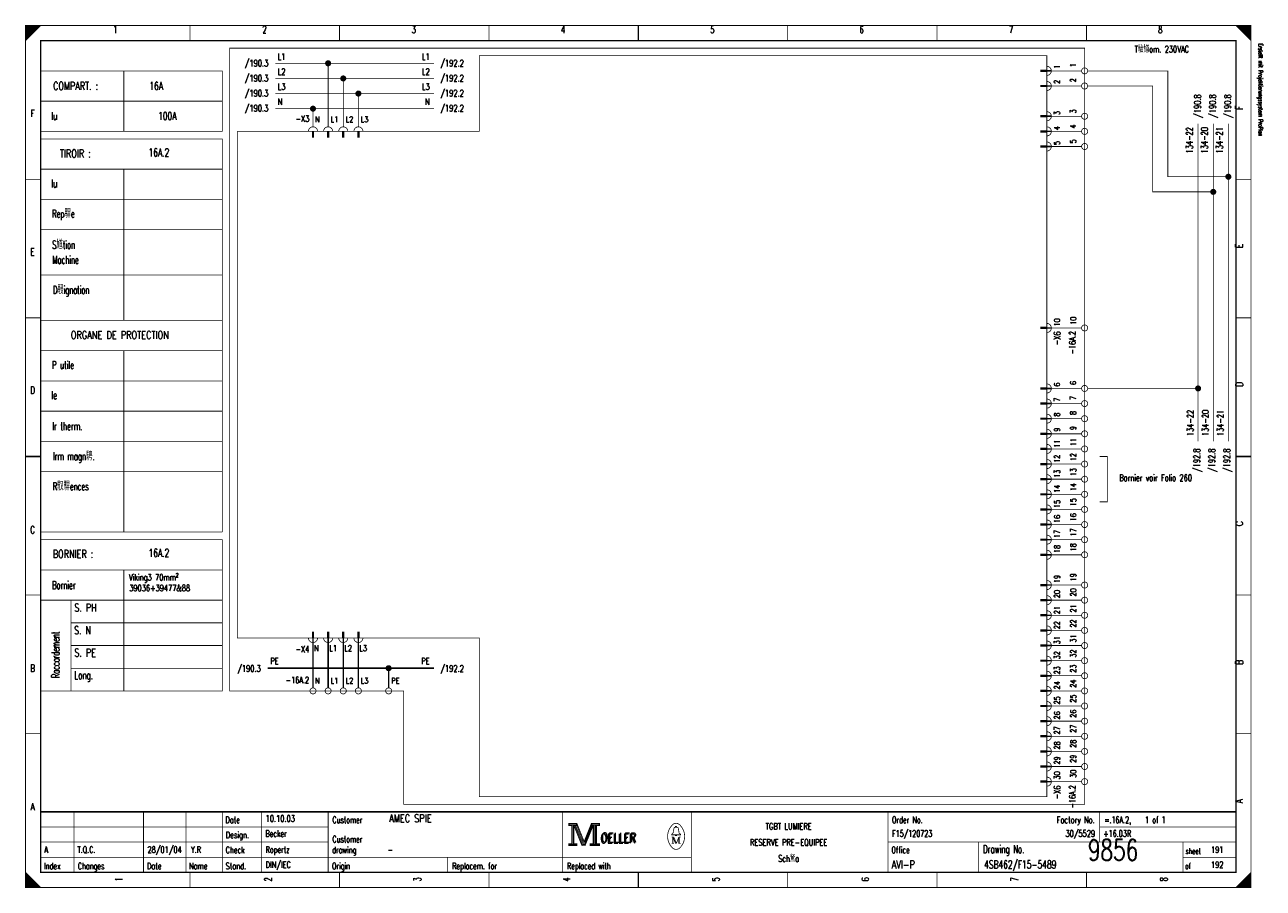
# Model space of a CAD drawing. Extents: x 0 to 409, y 0 to 285.
import ezdxf
from ezdxf.enums import TextEntityAlignment as Align

# ---------------------------------------------------------------- set-up
doc = ezdxf.new("R2010")
doc.units = 0
doc.header["$MEASUREMENT"] = 0
doc.linetypes.add('GESTRICHELT', pattern=[3.75, 3, -0.75])
doc.linetypes.add('STRICH-PUNKT', pattern=[4.7, 3, -0.75, 0.2, -0.75])
doc.layers.get('0').update_dxf_attribs({"color": 9, "linetype": 'CONTINUOUS'})
doc.layers.add('0L', color=7, linetype='CONTINUOUS')
doc.styles.get("Standard").update_dxf_attribs({"font": 'romans.shx', "bigfont": 'TXT.shx'})

# ---------------------------------------------------------------- blocks, each defined once
blk = doc.blocks.new('BCIRCLE_FILLED')
at = {"color": 0, "linetype": 'Continuous', "const_width": 1, "flags": 128}
blk.add_lwpolyline([(0.5, 0, 1), (-0.5, 0, 1)], format="xyb", close=True, dxfattribs=at)

msp = doc.modelspace()

# ---------------------------------------------------------------- linework, layer by layer
at = {"color": 0, "flags": 128}
for points, const_width in [([(0, 142.5), (0, 285), (405, 285), (405, 0), (0, 0), (0, 142.5)], 0.25), ([(0, 285), (5, 285), (0, 280), (0, 285)], 0.25), ([(0.25, 285), (0.25, 280.25), (0.5, 280.5), (0.5, 285), (0.75, 285), (0.75, 280.75), (1, 281), (1, 285), (1.25, 285), (1.25, 281.25), (1.5, 281.5), (1.5, 285), (1.75, 285), (1.75, 281.75), (2, 282)], 0.25), ([(2, 282), (2, 285), (2.25, 285), (2.25, 282.25), (2.5, 282.5), (2.5, 285), (2.75, 285), (2.75, 282.75), (3, 283), (3, 285), (3.25, 285), (3.25, 283.25), (3.5, 283.5), (3.5, 285), (3.75, 285)], 0.25), ([(3.75, 285), (3.75, 283.75), (4, 284), (4, 285), (4.25, 285), (4.25, 284.25), (4.5, 284.5), (4.5, 285), (4.75, 285), (4.75, 284.75)], 0.25), ([(400, 285), (405, 280), (404.75, 280.25), (404.75, 285), (404.5, 285), (404.5, 280.5), (404.25, 280.75), (404.25, 285), (404, 285), (404, 281), (403.75, 281.25), (403.75, 285), (403.5, 285), (403.5, 281.5), (403.25, 281.75)], 0.25), ([(401.5, 283.5), (401.5, 285), (401.25, 285), (401.25, 283.75), (401, 284), (401, 285), (400.75, 285), (400.75, 284.25), (400.5, 284.5), (400.5, 285), (400.25, 285), (400.25, 284.75)], 0.25), ([(403.25, 281.75), (403.25, 285), (403, 285), (403, 282), (402.75, 282.25), (402.75, 285), (402.5, 285), (402.5, 282.5), (402.25, 282.75), (402.25, 285), (402, 285), (402, 283), (401.75, 283.25), (401.75, 285), (401.5, 285)], 0.25), ([(5, 270), (65, 270), (65, 250), (5, 250)], 0.25), ([(135, 272.5), (82.5, 272.5)], 0.25), ([(100, 251.5), (100, 272.5)], 0.25), ([(349, 270), (339, 270)], 0.25), ([(397.5, 235), (377.5, 235), (377.5, 270), (351, 270)], 0.25), ([(135, 267.5), (82.5, 267.5)], 0.25), ([(105, 251.5), (105, 267.5)], 0.25), ([(135, 262.5), (82.5, 262.5)], 0.25), ([(110, 251.5), (110, 262.5)], 0.25), ([(349, 265), (339, 265)], 0.25), ([(392.5, 230), (372.5, 230), (372.5, 265), (351, 265)], 0.25), ([(135, 257.5), (82.5, 257.5)], 0.25), ([(95, 251.5), (95, 257.5)], 0.25), ([(349, 255), (339, 255)], 0.25), ([(349, 250), (339, 250)], 0.25), ([(387.5, 147.5), (387.5, 252.5)], 0.25), ([(392.5, 147.5), (392.5, 252.5)], 0.25), ([(397.5, 147.5), (397.5, 252.5)], 0.25), ([(5, 247.5), (65, 247.5), (65, 117.5)], 0.25), ([(349, 245), (339, 245)], 0.25), ([(349, 185), (339, 185)], 0.25), ([(349, 165), (339, 165)], 0.25), ([(387.5, 165), (351, 165)], 0.25), ([(349, 160), (339, 160)], 0.25), ([(349, 155), (339, 155)], 0.25), ([(349, 150), (339, 150)], 0.25), ([(349, 145), (339, 145)], 0.25), ([(349, 140), (339, 140)], 0.25), ([(355, 142.5), (357.5, 142.5), (357.5, 127.503883), (355, 127.503883)], 0.25), ([(349, 135), (339, 135)], 0.25), ([(349, 130), (339, 130)], 0.25), ([(349, 125), (339, 125)], 0.25), ([(349, 120), (339, 120)], 0.25), ([(5, 115), (65, 115), (65, 105), (5, 105)], 0.25), ([(349, 115), (339, 115)], 0.25), ([(349, 110), (339, 110)], 0.25), ([(349, 100), (339, 100)], 0.25), ([(65, 97.5), (65, 65), (5, 65)], 0.25), ([(349, 95), (339, 95)], 0.25), ([(349, 90), (339, 90)], 0.25), ([(349, 85), (339, 85)], 0.25), ([(95, 66), (95, 81)], 0.5), ([(100, 66), (100, 81)], 0.5), ([(105, 66), (105, 81)], 0.5), ([(110, 66), (110, 81)], 0.5), ([(349, 80), (339, 80)], 0.25), ([(349, 75), (339, 75)], 0.25), ([(349, 70), (339, 70)], 0.25), ([(349, 65), (339, 65)], 0.25), ([(349, 60), (339, 60)], 0.25), ([(349, 55), (339, 55)], 0.25), ([(349, 50), (339, 50)], 0.25), ([(349, 45), (339, 45)], 0.25), ([(349, 40), (339, 40)], 0.25), ([(349, 35), (339, 35)], 0.25), ([(179.5, 21.2), (179.5, 20.5), (180.5, 20.5), (180.5, 14.5), (179.5, 14.5), (179.5, 13.8), (182.2, 13.8), (182.2, 14.5), (181.2, 14.5), (181.2, 20.5), (182.2, 20.5), (182.2, 21.2), (179.5, 21.2)], 0.25), ([(180.7, 20.7), (180.7, 14.3), (181, 14.3), (181, 20.7)], 0.25), ([(181.2, 20.5), (183.9, 13.8), (184.9, 13.8), (187.6, 20.5)], 0.25), ([(181.8, 20.5), (184.2, 14.6), (184.6, 14.6)], 0.25), ([(182.2, 21.2), (184.6, 15.2), (187, 21.2)], 0.25), ([(182.2, 20.5), (184.4, 14.9), (184.7, 14.9)], 0.25), ([(184.6, 14.2), (184.9, 14.2), (187.4, 20.5)], 0.25), ([(184.6, 14.6), (184.8, 14.6), (187.2, 20.5)], 0.25), ([(187.6, 20.5), (187.6, 14.5), (186.6, 14.5), (186.6, 13.8), (187.1, 13.8)], 0.25), ([(187, 21.2), (187, 20.5), (188, 20.5), (188, 14.5), (187, 14.5), (187, 13.8), (189.7, 13.8), (189.7, 14.5), (188.7, 14.5), (188.7, 20.5), (189.7, 20.5), (189.7, 21.2), (187, 21.2)], 0.25), ([(187.8, 20.7), (187.8, 14.3), (188.3, 14.3), (188.3, 20.7), (188.5, 20.7), (188.5, 14.3)], 0.25), ([(214.8, 17.4), (213.5, 17.4), (213.5, 17.6), (214, 18), (214.3, 19.6)], 0.25), ([(213.9, 16.7), (213.9, 14.6), (213.5, 14.6)], 0.25), ([(213.9, 16.7), (214.8, 14.6), (215.1, 14.6)], 0.25), ([(214.8, 19.9), (214.8, 20.2), (215.2, 20.2), (215.2, 19.9)], 0.25), ([(215.2, 17.4), (216.5, 17.4), (216.5, 17.6), (216, 18), (215.7, 19.6)], 0.25), ([(0, 5), (0, 0), (5, 0), (0, 5), (0.25, 4.75), (0.25, 0), (0.5, 0), (0.5, 4.5), (0.75, 4.25), (0.75, 0), (1, 0), (1, 4), (1.25, 3.75), (1.25, 0), (1.5, 0)], 0.25), ([(404.75, 4.75), (404.75, 0), (404.5, 0), (404.5, 4.5), (404.25, 4.25), (404.25, 0), (404, 0), (404, 4), (403.75, 3.75), (403.75, 0), (403.5, 0), (403.5, 3.5), (403.25, 3.25), (403.25, 0), (403, 0)], 0.25), ([(1.5, 0), (1.5, 3.5), (1.75, 3.25), (1.75, 0), (2, 0), (2, 3), (2.25, 2.75), (2.25, 0), (2.5, 0), (2.5, 2.5), (2.75, 2.25), (2.75, 0), (3, 0), (3, 2), (3.25, 1.75)], 0.25), ([(3.25, 1.75), (3.25, 0), (3.5, 0), (3.5, 1.5), (3.75, 1.25), (3.75, 0), (4, 0), (4, 1), (4.25, 0.75), (4.25, 0), (4.5, 0), (4.5, 0.5), (4.75, 0.25)], 0.25), ([(401.25, 1.25), (401.25, 0), (401, 0), (401, 1), (400.75, 0.75), (400.75, 0), (400.5, 0), (400.5, 0.5), (400.25, 0.25), (400.25, 0)], 0.25), ([(403, 0), (403, 3), (402.75, 2.75), (402.75, 0), (402.5, 0), (402.5, 2.5), (402.25, 2.25), (402.25, 0), (402, 0), (402, 2), (401.75, 1.75), (401.75, 0), (401.5, 0), (401.5, 1.5), (401.25, 1.25)], 0.25)]:
    msp.add_lwpolyline(points, dxfattribs=dict(at, const_width=const_width))
for points, const_width in [([(0, 285), (405, 285), (405, 0), (0, 0)], 0.25), ([(5, 280), (400, 280), (400, 5), (5, 5)], 0.5), ([(5, 280), (400, 280), (400, 5), (5, 5)], 0.25), ([(337.5, 269.75), (335.5, 269.75), (335.5, 270.25), (337.5, 270.25)], 0.25), ([(337.5, 264.75), (335.5, 264.75), (335.5, 265.25), (337.5, 265.25)], 0.25), ([(337.5, 254.75), (335.5, 254.75), (335.5, 255.25), (337.5, 255.25)], 0.25), ([(94.75, 250), (95.25, 250), (95.25, 248), (94.75, 248)], 0.25), ([(99.75, 250), (100.25, 250), (100.25, 248), (99.75, 248)], 0.25), ([(104.75, 250), (105.25, 250), (105.25, 248), (104.75, 248)], 0.25), ([(109.75, 250), (110.25, 250), (110.25, 248), (109.75, 248)], 0.25), ([(337.5, 249.75), (335.5, 249.75), (335.5, 250.25), (337.5, 250.25)], 0.25), ([(337.5, 244.75), (335.5, 244.75), (335.5, 245.25), (337.5, 245.25)], 0.25), ([(337.5, 184.75), (335.5, 184.75), (335.5, 185.25), (337.5, 185.25)], 0.25), ([(337.5, 164.75), (335.5, 164.75), (335.5, 165.25), (337.5, 165.25)], 0.25), ([(337.5, 159.75), (335.5, 159.75), (335.5, 160.25), (337.5, 160.25)], 0.25), ([(337.5, 154.75), (335.5, 154.75), (335.5, 155.25), (337.5, 155.25)], 0.25), ([(337.5, 149.75), (335.5, 149.75), (335.5, 150.25), (337.5, 150.25)], 0.25), ([(337.5, 144.75), (335.5, 144.75), (335.5, 145.25), (337.5, 145.25)], 0.25), ([(337.5, 139.75), (335.5, 139.75), (335.5, 140.25), (337.5, 140.25)], 0.25), ([(337.5, 134.75), (335.5, 134.75), (335.5, 135.25), (337.5, 135.25)], 0.25), ([(337.5, 129.75), (335.5, 129.75), (335.5, 130.25), (337.5, 130.25)], 0.25), ([(337.5, 124.75), (335.5, 124.75), (335.5, 125.25), (337.5, 125.25)], 0.25), ([(337.5, 119.75), (335.5, 119.75), (335.5, 120.25), (337.5, 120.25)], 0.25), ([(337.5, 114.75), (335.5, 114.75), (335.5, 115.25), (337.5, 115.25)], 0.25), ([(337.5, 109.75), (335.5, 109.75), (335.5, 110.25), (337.5, 110.25)], 0.25), ([(337.5, 99.75), (335.5, 99.75), (335.5, 100.25), (337.5, 100.25)], 0.25), ([(337.5, 94.75), (335.5, 94.75), (335.5, 95.25), (337.5, 95.25)], 0.25), ([(337.5, 89.75), (335.5, 89.75), (335.5, 90.25), (337.5, 90.25)], 0.25), ([(94.75, 82.5), (95.25, 82.5), (95.25, 84.5), (94.75, 84.5)], 0.25), ([(99.75, 82.5), (100.25, 82.5), (100.25, 84.5), (99.75, 84.5)], 0.25), ([(104.75, 82.5), (105.25, 82.5), (105.25, 84.5), (104.75, 84.5)], 0.25), ([(109.75, 82.5), (110.25, 82.5), (110.25, 84.5), (109.75, 84.5)], 0.25), ([(337.5, 84.75), (335.5, 84.75), (335.5, 85.25), (337.5, 85.25)], 0.25), ([(337.5, 79.75), (335.5, 79.75), (335.5, 80.25), (337.5, 80.25)], 0.25), ([(337.5, 74.75), (335.5, 74.75), (335.5, 75.25), (337.5, 75.25)], 0.25), ([(337.5, 69.75), (335.5, 69.75), (335.5, 70.25), (337.5, 70.25)], 0.25), ([(337.5, 64.75), (335.5, 64.75), (335.5, 65.25), (337.5, 65.25)], 0.25), ([(337.5, 59.75), (335.5, 59.75), (335.5, 60.25), (337.5, 60.25)], 0.25), ([(337.5, 54.75), (335.5, 54.75), (335.5, 55.25), (337.5, 55.25)], 0.25), ([(337.5, 49.75), (335.5, 49.75), (335.5, 50.25), (337.5, 50.25)], 0.25), ([(337.5, 44.75), (335.5, 44.75), (335.5, 45.25), (337.5, 45.25)], 0.25), ([(337.5, 39.75), (335.5, 39.75), (335.5, 40.25), (337.5, 40.25)], 0.25), ([(337.5, 34.75), (335.5, 34.75), (335.5, 35.25), (337.5, 35.25)], 0.25), ([(179.7, 21), (182, 21), (182, 20.7), (179.7, 20.7)], 0.25), ([(187.2, 21), (189.5, 21), (189.5, 20.7), (187.2, 20.7)], 0.25), ([(214.8, 17.4), (215.2, 17.4), (215.2, 17.1), (214.8, 17.1)], 0.25), ([(179.7, 14.3), (182, 14.3), (182, 14), (179.7, 14)], 0.25), ([(186.8, 14.3), (189.5, 14.3), (189.5, 14), (186.8, 14)], 0.25)]:
    msp.add_lwpolyline(points, close=True, dxfattribs=dict(at, const_width=const_width))
at = {"color": 0}
for points, const_width in [([(54.375, 285), (54.375, 280)], 0.25), ([(103.75, 285), (103.75, 280)], 0.25), ([(153.125, 285), (153.125, 280)], 0.25), ([(202.5, 280), (202.5, 285)], 0.5), ([(202.5, 285), (202.5, 280)], 0.25), ([(251.875, 285), (251.875, 280)], 0.25), ([(301.25, 285), (301.25, 280)], 0.25), ([(350.625, 285), (350.625, 280)], 0.25), ([(32.5, 270), (32.5, 250)], 0.25), ([(335.5, 270), (337.5, 270)], 0.25), ([(335.5, 265), (337.5, 265)], 0.25), ([(5, 260), (65, 260)], 0.25), ([(335.5, 255), (337.5, 255)], 0.25), ([(95, 250), (95, 248)], 0.25), ([(100, 250), (100, 248)], 0.25), ([(105, 250), (105, 248)], 0.25), ([(110, 250), (110, 248)], 0.25), ([(335.5, 250), (337.5, 250)], 0.25), ([(335.5, 245), (337.5, 245)], 0.25), ([(5, 237.5), (65, 237.5)], 0.25), ([(32.5, 237.5), (32.5, 187.5)], 0.25), ([(0, 234.167), (5, 234.167)], 0.25), ([(405, 234.167), (400, 234.167)], 0.25), ([(5, 227.5), (65, 227.5)], 0.25), ([(5, 217.5), (65, 217.5)], 0.25), ([(5, 202.5), (65, 202.5)], 0.25), ([(0, 188.334), (5, 188.334)], 0.25), ([(405, 188.334), (400, 188.334)], 0.25), ([(5, 187.5), (65, 187.5)], 0.25), ([(335.5, 185), (337.5, 185)], 0.25), ([(5, 177.5), (65, 177.5)], 0.25), ([(32.5, 177.5), (32.5, 117.5)], 0.25), ([(5, 167.5), (65, 167.5)], 0.25), ([(335.5, 165), (337.5, 165)], 0.25), ([(335.5, 160), (337.5, 160)], 0.25), ([(5, 157.5), (65, 157.5)], 0.25), ([(335.5, 155), (337.5, 155)], 0.25), ([(5, 147.5), (65, 147.5)], 0.25), ([(335.5, 150), (337.5, 150)], 0.25), ([(335.5, 145), (337.5, 145)], 0.25), ([(5, 142.5), (0, 142.5)], 0.5), ([(0, 142.5), (5, 142.5)], 0.25), ([(335.5, 140), (337.5, 140)], 0.25), ([(400, 142.5), (405, 142.5)], 0.5), ([(405, 142.5), (400, 142.5)], 0.25), ([(5, 137.5), (65, 137.5)], 0.25), ([(335.5, 135), (337.5, 135)], 0.25), ([(335.5, 130), (337.5, 130)], 0.25), ([(335.5, 125), (337.5, 125)], 0.25), ([(335.5, 120), (337.5, 120)], 0.25), ([(5, 117.5), (65, 117.5)], 0.25), ([(335.5, 115), (337.5, 115)], 0.25), ([(335.5, 110), (337.5, 110)], 0.25), ([(32.5, 105), (32.5, 65)], 0.25), ([(65, 105), (65, 97.5)], 0.25), ([(335.5, 100), (337.5, 100)], 0.25), ([(0, 96.667), (5, 96.667)], 0.25), ([(5, 95), (65, 95)], 0.25), ([(15, 95), (15, 65)], 0.25), ([(335.5, 95), (337.5, 95)], 0.25), ([(405, 96.667), (400, 96.667)], 0.25), ([(335.5, 90), (337.5, 90)], 0.25), ([(15, 87.5), (65, 87.5)], 0.25), ([(95, 84.5), (95, 82.5)], 0.25), ([(100, 84.5), (100, 82.5)], 0.25), ([(105, 84.5), (105, 82.5)], 0.25), ([(110, 84.5), (110, 82.5)], 0.25), ([(335.5, 85), (337.5, 85)], 0.25), ([(15, 80), (65, 80)], 0.25), ([(335.5, 80), (337.5, 80)], 0.25), ([(335.5, 75), (337.5, 75)], 0.25), ([(15, 72.5), (65, 72.5)], 0.25), ([(335.5, 70), (337.5, 70)], 0.25), ([(335.5, 65), (337.5, 65)], 0.25), ([(335.5, 60), (337.5, 60)], 0.25), ([(335.5, 55), (337.5, 55)], 0.25), ([(0, 50.834), (5, 50.834)], 0.25), ([(335.5, 50), (337.5, 50)], 0.25), ([(405, 50.834), (400, 50.834)], 0.25), ([(335.5, 45), (337.5, 45)], 0.25), ([(335.5, 40), (337.5, 40)], 0.25), ([(335.5, 35), (337.5, 35)], 0.25), ([(400, 25), (5, 25)], 0.5), ([(16, 5), (16, 25)], 0.25), ([(39, 5), (39, 25)], 0.25), ([(53, 5), (53, 25)], 0.25), ([(65, 25), (65, 5)], 0.25), ([(78, 25), (78, 5)], 0.25), ([(100, 25), (100, 5)], 0.25), ([(177.5, 25), (177.5, 5)], 0.25), ([(220, 25), (220, 5)], 0.25), ([(285, 25), (285, 5)], 0.25), ([(355, 25), (355, 15)], 0.25), ([(181.5, 20.5), (184, 14.2)], 0.25), ([(184.7, 14.9), (187, 20.6)], 0.25), ([(5, 20), (100, 20)], 0.25), ([(213.5, 16.7), (214.2, 16.7)], 0.25), ([(214.2, 16.7), (215.1, 14.6)], 0.25), ([(214.6, 19.9), (215.5, 19.9)], 0.25), ([(215.1, 14.6), (215.9, 16.7)], 0.25), ([(215.9, 14.6), (215.9, 16.7)], 0.25), ([(215.9, 16.7), (216.5, 16.7)], 0.25), ([(216.1, 16.7), (216.1, 14.6)], 0.25), ([(355, 20), (400, 20)], 0.25), ([(5, 15), (100, 15)], 0.25), ([(184, 14.2), (184.6, 14.2)], 0.25), ([(213.9, 14.6), (214.3, 14.6)], 0.25), ([(216.5, 14.6), (215.7, 14.6)], 0.25), ([(285, 15), (400, 15)], 0.25), ([(315, 15), (315, 5)], 0.25), ([(382.5, 15), (382.5, 5)], 0.25), ([(5, 10), (220, 10)], 0.25), ([(139.5, 10), (139.5, 5)], 0.25), ([(382.5, 10), (400, 10)], 0.25), ([(54.375, 0), (54.375, 5)], 0.25), ([(103.75, 0), (103.75, 5)], 0.25), ([(153.125, 0), (153.125, 5)], 0.25), ([(202.5, 5), (202.5, 0)], 0.5), ([(202.5, 0), (202.5, 5)], 0.25), ([(251.875, 0), (251.875, 5)], 0.25), ([(301.25, 0), (301.25, 5)], 0.25), ([(350.625, 0), (350.625, 5)], 0.25), ([(405, 5), (400, 0)], 0.25), ([(4.75, 0), (4.75, 0.25)], 0.25)]:
    msp.add_lwpolyline(points, dxfattribs=dict(at, const_width=const_width))
at = {"color": 0, "linetype": 'GESTRICHELT', "const_width": 0.25, "flags": 128}
for points in [[(67.5, 277.5), (350, 277.5), (350, 27.5), (125, 27.5), (125, 65), (67.5, 65), (67.5, 277.5)], [(70, 250), (150, 250), (150, 275), (337.5, 275), (337.5, 225)], [(337.5, 192.5), (337.5, 30), (150, 30), (150, 82.5), (70, 82.5), (70, 250)]]:
    msp.add_lwpolyline(points, dxfattribs=at)
at = {"color": 0, "const_width": 0.25, "flags": 128}
for points in [[(337.5, 268.5, 1), (337.5, 271.5, 1)], [(337.5, 263.5, 1), (337.5, 266.5, 1)], [(337.5, 253.5, 1), (337.5, 256.5, 1)], [(96.5, 250, 1), (93.5, 250, 1)], [(101.5, 250, 1), (98.5, 250, 1)], [(106.5, 250, 1), (103.5, 250, 1)], [(111.5, 250, 1), (108.5, 250, 1)], [(337.5, 248.5, 1), (337.5, 251.5, 1)], [(337.5, 243.5, 1), (337.5, 246.5, 1)], [(337.5, 183.5, 1), (337.5, 186.5, 1)], [(337.5, 163.5, 1), (337.5, 166.5, 1)], [(337.5, 158.5, 1), (337.5, 161.5, 1)], [(337.5, 153.5, 1), (337.5, 156.5, 1)], [(337.5, 148.5, 1), (337.5, 151.5, 1)], [(337.5, 143.5, 1), (337.5, 146.5, 1)], [(337.5, 138.5, 1), (337.5, 141.5, 1)], [(337.5, 133.5, 1), (337.5, 136.5, 1)], [(337.5, 128.5, 1), (337.5, 131.5, 1)], [(337.5, 123.5, 1), (337.5, 126.5, 1)], [(337.5, 118.5, 1), (337.5, 121.5, 1)], [(337.5, 113.5, 1), (337.5, 116.5, 1)], [(337.5, 108.5, 1), (337.5, 111.5, 1)], [(337.5, 98.5, 1), (337.5, 101.5, 1)], [(337.5, 93.5, 1), (337.5, 96.5, 1)], [(337.5, 88.5, 1), (337.5, 91.5, 1)], [(337.5, 83.5, 1), (337.5, 86.5, 1)], [(93.5, 82.5, 1), (96.5, 82.5, 1)], [(98.5, 82.5, 1), (101.5, 82.5, 1)], [(103.5, 82.5, 1), (106.5, 82.5, 1)], [(108.5, 82.5, 1), (111.5, 82.5, 1)], [(337.5, 78.5, 1), (337.5, 81.5, 1)], [(337.5, 73.5, 1), (337.5, 76.5, 1)], [(337.5, 68.5, 1), (337.5, 71.5, 1)], [(337.5, 63.5, 1), (337.5, 66.5, 1)], [(337.5, 58.5, 1), (337.5, 61.5, 1)], [(337.5, 53.5, 1), (337.5, 56.5, 1)], [(337.5, 48.5, 1), (337.5, 51.5, 1)], [(337.5, 43.5, 1), (337.5, 46.5, 1)], [(337.5, 38.5, 1), (337.5, 41.5, 1)], [(337.5, 33.5, 1), (337.5, 36.5, 1)], [(213.499601, 20.388348, 0.373815), (213.488, 13.425, 0.373815)], [(216.493359, 20.403602, 0.530775), (213.513, 20.413, 0.530775)], [(216.498075, 13.401685, 0.378582), (216.463, 20.438, 0.378582)], [(214.6, 19.9, 0.414214), (214.3, 19.6, 0.414214)], [(215.7, 19.6, 0.414214), (215.4, 19.9, 0.414214)], [(213.502705, 13.401803, 0.532213), (216.488, 13.388, 0.532213)]]:
    msp.add_lwpolyline(points, format="xyb", dxfattribs=at)
for points in [[(351, 270, 1), (349, 270, 1)], [(351, 265, 1), (349, 265, 1)], [(351, 255, 1), (349, 255, 1)], [(351, 250, 1), (349, 250, 1)], [(351, 245, 1), (349, 245, 1)], [(351, 185, 1), (349, 185, 1)], [(351, 165, 1), (349, 165, 1)], [(351, 160, 1), (349, 160, 1)], [(351, 155, 1), (349, 155, 1)], [(351, 150, 1), (349, 150, 1)], [(351, 145, 1), (349, 145, 1)], [(351, 140, 1), (349, 140, 1)], [(351, 135, 1), (349, 135, 1)], [(351, 130, 1), (349, 130, 1)], [(351, 125, 1), (349, 125, 1)], [(351, 120, 1), (349, 120, 1)], [(351, 115, 1), (349, 115, 1)], [(351, 110, 1), (349, 110, 1)], [(351, 100, 1), (349, 100, 1)], [(351, 95, 1), (349, 95, 1)], [(351, 90, 1), (349, 90, 1)], [(351, 85, 1), (349, 85, 1)], [(351, 80, 1), (349, 80, 1)], [(351, 75, 1), (349, 75, 1)], [(351, 70, 1), (349, 70, 1)], [(96, 65, 1), (94, 65, 1)], [(101, 65, 1), (99, 65, 1)], [(106, 65, 1), (104, 65, 1)], [(111, 65, 1), (109, 65, 1)], [(121, 65, 1), (119, 65, 1)], [(351, 65, 1), (349, 65, 1)], [(351, 60, 1), (349, 60, 1)], [(351, 55, 1), (349, 55, 1)], [(351, 50, 1), (349, 50, 1)], [(351, 45, 1), (349, 45, 1)], [(351, 40, 1), (349, 40, 1)], [(351, 35, 1), (349, 35, 1)]]:
    msp.add_lwpolyline(points, format="xyb", close=True, dxfattribs=at)
at = {"color": 0, "linetype": 'GESTRICHELT', "const_width": 0.25}
msp.add_lwpolyline([(337.5, 192.5), (337.5, 227.5)], dxfattribs=at)
at = {"color": 0, "linetype": 'STRICH-PUNKT', "const_width": 0.5, "flags": 128}
for points in [[(135, 72.5), (80, 72.5)], [(120, 66), (120, 72.5)]]:
    msp.add_lwpolyline(points, dxfattribs=at)
at = {"layer": '0L', "color": 0}
for points in [[(338.95, 270.25), (337.55, 270.25), (338.95, 269.75), (337.55, 269.75)], [(338.95, 265.25), (337.55, 265.25), (338.95, 264.75), (337.55, 264.75)], [(338.95, 255.25), (337.55, 255.25), (338.95, 254.75), (337.55, 254.75)], [(338.95, 250.25), (337.55, 250.25), (338.95, 249.75), (337.55, 249.75)], [(338.95, 245.25), (337.55, 245.25), (338.95, 244.75), (337.55, 244.75)], [(338.95, 185.25), (337.55, 185.25), (338.95, 184.75), (337.55, 184.75)], [(338.95, 165.25), (337.55, 165.25), (338.95, 164.75), (337.55, 164.75)], [(338.95, 160.25), (337.55, 160.25), (338.95, 159.75), (337.55, 159.75)], [(338.95, 155.25), (337.55, 155.25), (338.95, 154.75), (337.55, 154.75)], [(338.95, 150.25), (337.55, 150.25), (338.95, 149.75), (337.55, 149.75)], [(338.95, 145.25), (337.55, 145.25), (338.95, 144.75), (337.55, 144.75)], [(338.95, 140.25), (337.55, 140.25), (338.95, 139.75), (337.55, 139.75)], [(338.95, 135.25), (337.55, 135.25), (338.95, 134.75), (337.55, 134.75)], [(338.95, 130.25), (337.55, 130.25), (338.95, 129.75), (337.55, 129.75)], [(338.95, 125.25), (337.55, 125.25), (338.95, 124.75), (337.55, 124.75)], [(338.95, 120.25), (337.55, 120.25), (338.95, 119.75), (337.55, 119.75)], [(338.95, 115.25), (337.55, 115.25), (338.95, 114.75), (337.55, 114.75)], [(338.95, 110.25), (337.55, 110.25), (338.95, 109.75), (337.55, 109.75)], [(338.95, 100.25), (337.55, 100.25), (338.95, 99.75), (337.55, 99.75)], [(338.95, 95.25), (337.55, 95.25), (338.95, 94.75), (337.55, 94.75)], [(338.95, 90.25), (337.55, 90.25), (338.95, 89.75), (337.55, 89.75)], [(94.75, 82.45), (95.25, 82.45), (94.75, 81.05), (95.25, 81.05)], [(99.75, 82.45), (100.25, 82.45), (99.75, 81.05), (100.25, 81.05)], [(104.75, 82.45), (105.25, 82.45), (104.75, 81.05), (105.25, 81.05)], [(109.75, 82.45), (110.25, 82.45), (109.75, 81.05), (110.25, 81.05)], [(338.95, 85.25), (337.55, 85.25), (338.95, 84.75), (337.55, 84.75)], [(338.95, 80.25), (337.55, 80.25), (338.95, 79.75), (337.55, 79.75)], [(338.95, 75.25), (337.55, 75.25), (338.95, 74.75), (337.55, 74.75)], [(338.95, 70.25), (337.55, 70.25), (338.95, 69.75), (337.55, 69.75)], [(338.95, 65.25), (337.55, 65.25), (338.95, 64.75), (337.55, 64.75)], [(338.95, 60.25), (337.55, 60.25), (338.95, 59.75), (337.55, 59.75)], [(338.95, 55.25), (337.55, 55.25), (338.95, 54.75), (337.55, 54.75)], [(338.95, 50.25), (337.55, 50.25), (338.95, 49.75), (337.55, 49.75)], [(338.95, 45.25), (337.55, 45.25), (338.95, 44.75), (337.55, 44.75)], [(338.95, 40.25), (337.55, 40.25), (338.95, 39.75), (337.55, 39.75)], [(338.95, 35.25), (337.55, 35.25), (338.95, 34.75), (337.55, 34.75)]]:
    msp.add_solid(points, dxfattribs=at)

# ---------------------------------------------------------------- block references
at = {"color": 0}
for p in [(100, 272.5), (105, 267.5), (110, 262.5), (95, 257.5), (397.5, 235), (392.5, 230), (387.5, 165), (120, 72.5)]:
    msp.add_blockref('BCIRCLE_FILLED', p, dxfattribs=at)

# ---------------------------------------------------------------- texts
for s, height, width, p in [('1', 2.38125, 0.672, (29.654421, 284.858032)), ('2', 2.38125, 0.672, (78.988169, 284.858032)), ('3', 2.38125, 0.672, (128.321918, 284.858032)), ('4', 2.38125, 0.672, (177.655666, 284.858032)), ('5', 2.38125, 0.672, (226.989415, 284.858032)), ('6', 2.38125, 0.672, (276.323163, 284.858032)), ('7', 2.38125, 0.672, (325.656912, 284.858032)), ('8', 2.38125, 0.672, (374.99066, 284.858032)), ('F', 2.38125, 0.76, (2.325654, 257.174346)), ('E', 2.38125, 0.76, (2.325654, 211.389788)), ('D', 2.38125, 0.76, (2.325654, 165.60523)), ('Bornier voir Folio 260', 2.143125, 0.754667, (373.460707, 136.538836)), ('C', 2.38125, 0.76, (2.325654, 119.465753)), ('B', 2.38125, 0.76, (2.325654, 73.681196)), ('A', 2.38125, 0.76, (2.325654, 27.896638)), ('TGBT LUMIERE', 2.143125, 0.754667, (252.188667, 21.295143)), ('RESERVE PRE-EQUIPEE', 2.143125, 0.753263, (252.188667, 15.971357)), ('Sch駑a', 2.143125, 0.626667, (252.188667, 10.647572))]:
    msp.add_text(s, height=height, dxfattribs=dict(at, width=width)).set_placement(p, align=Align.TOP_CENTER)
for s, height, width, p in [('T駘馗om. 230VAC', 2.143125, 0.669867, (366.520517, 278.256538)), ('L1', 2.143125, 0.716, (83.346575, 275.772105)), ('L2', 2.143125, 0.716, (83.346575, 270.803238)), ('/192.2', 2.143125, 0.68, (137.088418, 273.64259)), ('COMPART. :', 2.619375, 0.7408, (9.11703, 266.331258)), ('16A', 2.619375, 0.701333, (40.892933, 266.331258)), ('/192.2', 2.143125, 0.68, (137.088418, 268.673724)), ('L3', 2.143125, 0.716, (83.346575, 265.834371)), ('/192.2', 2.143125, 0.68, (137.088418, 263.704857)), ('N', 2.143125, 0.76, (83.321731, 260.865504)), ('/192.2', 2.143125, 0.68, (137.088418, 258.73599)), ('Iu', 2.619375, 0.68, (8.471077, 256.393524)), ('100A', 2.619375, 0.694, (43.806818, 256.393524)), ('TIROIR :', 2.619375, 0.744, (11.35302, 243.971357)), ('16A.2', 2.619375, 0.6944, (40.649813, 244.326276)), ('Iu', 2.619375, 0.68, (8.471077, 234.033624)), ('Rep駻e', 2.619375, 0.626667, (8.781631, 224.09589)), ('S馗tion', 2.619375, 0.622857, (8.806476, 213.803238)), ('Machine', 2.619375, 0.622857, (8.868587, 208.834371)), ('D駸ignation', 2.619375, 0.614545, (9.054919, 198.896638)), ('ORGANE DE PROTECTION', 2.619375, 0.7536, (14.96787, 183.990037)), ('P utile', 2.619375, 0.636571, (8.744365, 174.052304)), ('Ie', 2.619375, 0.68, (8.471077, 164.11457)), ('Ir therm.', 2.619375, 0.639111, (8.843742, 153.821918)), ('Irm magn騁.', 2.619375, 0.632, (9.067341, 143.884184)), ('R馭駻ences', 2.619375, 0.616, (9.00523, 133.946451)), ('BORNIER :', 2.619375, 0.745778, (9.00523, 111.58655)), ('16A.2', 2.619375, 0.6944, (40.649813, 111.941469)), ('Viking3 70mm²', 2.143125, 0.643692, (34.179639, 103.636364)), ('Bornier', 2.619375, 0.622857, (8.781631, 101.293898)), ('39036+39477&88', 2.143125, 0.675429, (34.279016, 100.087173)), ('S. PH', 2.619375, 0.7344, (16.147976, 93.840598)), ('S. N', 2.619375, 0.728, (16.061021, 86.387298)), ('S. PE', 2.619375, 0.7344, (16.147976, 78.933998)), ('N', 1.905, 0.76, (95.376557, 80.069738)), ('L1', 1.905, 0.716, (100.38269, 80.069738)), ('L2', 1.905, 0.716, (105.351557, 80.069738)), ('L3', 1.905, 0.716, (110.320423, 80.069738)), ('PE', 2.143125, 0.76, (80.886986, 75.952677)), ('Long.', 2.619375, 0.6512, (16.147976, 71.480697)), ('/192.2', 2.143125, 0.68, (137.088418, 73.468244)), ('Date', 2.143125, 0.64, (66.054919, 23.424658)), ('Customer', 2.143125, 0.62, (101.403082, 23.424658)), ('Order No.', 2.143125, 0.656889, (286.328331, 23.424658)), ('=.16A.2,    1 of 1', 2.143125, 0.682222, (356.495828, 23.424658)), ('Design.', 2.143125, 0.636571, (66.191563, 18.455791)), ('Customer', 2.143125, 0.62, (101.403082, 17.036115)), ('OELLER', 3.095625, 0.76, (189.964259, 17.745953)), ('OELLER', 3.095625, 0.76, (189.964259, 17.745953)), ('OELLER', 3.095625, 0.76, (190.319178, 18.100872)), ('Check', 2.143125, 0.632, (66.11703, 13.486924)), ('drawing', 2.143125, 0.6, (101.328549, 13.486924)), ('Office', 2.143125, 0.626667, (286.154421, 13.486924)), ('Drawing No.', 2.619375, 0.646545, (316.427242, 13.983811)), ('sheet', 1.905, 0.6, (383.377397, 12.990037)), ('Index', 2.143125, 0.632, (6.086021, 8.163138)), ('Changes', 2.143125, 0.622857, (17.262422, 8.163138)), ('Stand.', 2.143125, 0.642667, (66.11703, 8.163138)), ('Origin', 2.143125, 0.626667, (101.266438, 8.163138)), ('Replacem. for', 2.143125, 0.627077, (140.973007, 8.163138)), ('Replaced with', 2.143125, 0.619692, (178.949346, 8.163138)), ('of', 1.905, 0.6, (383.228331, 8.021171)), ('Date', 2.143125, 0.64, (40.145828, 8.163138)), ('Name', 2.143125, 0.64, (54.03736, 8.163138))]:
    msp.add_text(s, height=height, dxfattribs=dict(at, width=width)).set_placement(p, align=Align.TOP_LEFT)
for s, height, rotation, width, p in [('Erstellt mit Projektierungssystem ProPlan', 1.42875, 270, 0.622634, (407.023879, 279.056912)), ('1', 1.905, 90, 0.672, (347.711582, 271.209755)), ('2', 1.905, 90, 0.672, (347.711582, 266.240889)), ('3', 1.905, 90, 0.672, (347.711582, 255.948236)), ('4', 1.905, 90, 0.672, (347.711582, 250.979369)), ('5', 1.905, 90, 0.672, (347.711582, 246.010503)), ('10', 1.905, 90, 0.672, (347.76127, 186.029183)), ('6', 1.905, 90, 0.672, (347.711582, 166.153716)), ('7', 1.905, 90, 0.672, (347.711582, 161.184849)), ('8', 1.905, 90, 0.672, (347.711582, 156.215982)), ('9', 1.905, 90, 0.672, (347.711582, 151.247115)), ('134-22', 2.143125, 90, 0.676, (386.63378, 149.242949)), ('134-20', 2.143125, 90, 0.676, (391.602646, 149.242949)), ('134-21', 2.143125, 90, 0.676, (396.571513, 149.242949)), ('11', 1.905, 90, 0.672, (347.76127, 145.923329)), ('12', 1.905, 90, 0.672, (347.76127, 140.954463)), ('13', 1.905, 90, 0.672, (347.76127, 135.985596)), ('14', 1.905, 90, 0.672, (347.76127, 131.016729)), ('15', 1.905, 90, 0.672, (347.76127, 126.047862)), ('16', 1.905, 90, 0.672, (347.76127, 121.078996)), ('17', 1.905, 90, 0.672, (347.76127, 116.110129)), ('18', 1.905, 90, 0.672, (347.76127, 111.141262)), ('19', 1.905, 90, 0.672, (347.76127, 101.203529)), ('20', 1.905, 90, 0.672, (347.76127, 96.234662)), ('21', 1.905, 90, 0.672, (347.76127, 90.910876)), ('22', 1.905, 90, 0.672, (347.76127, 85.942009)), ('Raccordement', 2.619375, 90, 0.613333, (12.043337, 69.239348)), ('31', 1.905, 90, 0.672, (347.76127, 80.973143)), ('32', 1.905, 90, 0.672, (347.76127, 76.004276)), ('23', 1.905, 90, 0.672, (347.76127, 71.035409)), ('24', 1.905, 90, 0.672, (347.76127, 66.066542)), ('25', 1.905, 90, 0.672, (347.76127, 61.097676)), ('26', 1.905, 90, 0.672, (347.76127, 56.128809)), ('27', 1.905, 90, 0.672, (347.76127, 51.159942)), ('28', 1.905, 90, 0.672, (347.76127, 46.191075)), ('29', 1.905, 90, 0.672, (347.76127, 41.222209)), ('30', 1.905, 90, 0.672, (347.76127, 36.253342))]:
    msp.add_text(s, height=height, rotation=rotation, dxfattribs=dict(at, width=width)).set_placement(p, align=Align.BOTTOM_LEFT)
for s, width, p in [('L1', 0.716, (133.57472, 275.772105)), ('/190.3', 0.68, (80.230386, 273.64259)), ('L2', 0.716, (133.57472, 270.803238)), ('/190.3', 0.68, (80.230386, 268.673724)), ('/190.3', 0.68, (80.230386, 263.704857)), ('L3', 0.716, (133.57472, 265.834371)), ('/190.3', 0.68, (80.230386, 258.73599)), ('N', 0.76, (133.592466, 260.865504)), ('-X4', 0.709333, (93.788294, 79.856787)), ('PE', 0.76, (133.556974, 75.952677)), ('/190.3', 0.68, (77.745953, 73.468244)), ('Factory No.', 0.646545, (353.349471, 23.424658))]:
    msp.add_text(s, height=2.143125, dxfattribs=dict(at, width=width)).set_placement(p, align=Align.TOP_RIGHT)
for s, height, width, p in [('1', 1.905, 0.672, (339.903362, 270.66127)), ('2', 1.905, 0.672, (339.903362, 265.692403)), ('/190.8', 2.143125, 0.68, (386.241594, 254.476961)), ('/190.8', 2.143125, 0.68, (391.210461, 254.476961)), ('/190.8', 2.143125, 0.68, (396.179328, 254.476961)), ('F', 2.38125, 0.76, (399.909527, 257.174346)), ('3', 1.905, 0.672, (339.903362, 255.399751)), ('4', 1.905, 0.672, (339.903362, 250.430884)), ('5', 1.905, 0.672, (339.903362, 245.462017)), ('E', 2.38125, 0.76, (399.909527, 211.389788)), ('10', 1.905, 0.672, (339.953051, 185.480697)), ('6', 1.905, 0.672, (339.903362, 165.60523)), ('D', 2.38125, 0.76, (399.921949, 165.60523)), ('7', 1.905, 0.672, (339.903362, 160.636364)), ('8', 1.905, 0.672, (339.903362, 155.667497)), ('9', 1.905, 0.672, (339.903362, 150.69863)), ('11', 1.905, 0.672, (339.953051, 145.374844)), ('12', 1.905, 0.672, (339.953051, 140.405978)), ('13', 1.905, 0.672, (339.953051, 135.437111)), ('14', 1.905, 0.672, (339.953051, 130.468244)), ('15', 1.905, 0.672, (339.953051, 125.499377)), ('16', 1.905, 0.672, (339.953051, 120.530511)), ('C', 2.38125, 0.76, (399.921949, 119.465753)), ('17', 1.905, 0.672, (339.953051, 115.561644)), ('18', 1.905, 0.672, (339.953051, 110.592777)), ('19', 1.905, 0.672, (339.953051, 100.655044)), ('20', 1.905, 0.672, (339.953051, 95.686177)), ('21', 1.905, 0.672, (339.953051, 90.362391)), ('22', 1.905, 0.672, (339.953051, 85.393524)), ('31', 1.905, 0.672, (339.953051, 80.424658)), ('32', 1.905, 0.672, (339.953051, 75.455791)), ('B', 2.38125, 0.76, (399.909527, 73.681196)), ('23', 1.905, 0.672, (339.953051, 70.486924)), ('24', 1.905, 0.672, (339.953051, 65.518057)), ('25', 1.905, 0.672, (339.953051, 60.549191)), ('26', 1.905, 0.672, (339.953051, 55.580324)), ('27', 1.905, 0.672, (339.953051, 50.611457)), ('28', 1.905, 0.672, (339.953051, 45.64259)), ('29', 1.905, 0.672, (339.953051, 40.673724)), ('30', 1.905, 0.672, (339.953051, 35.704857)), ('A', 2.38125, 0.76, (399.909527, 27.896638))]:
    msp.add_text(s, height=height, rotation=90, dxfattribs=dict(at, width=width)).set_placement(p, align=Align.TOP_LEFT)
for s, width, p in [('-X3', 0.709333, (93.788294, 252.489415)), ('-16A.2', 0.694667, (93.699564, 66.86675)), ('30/5529', 0.675429, (353.464819, 16.113325))]:
    msp.add_text(s, height=2.143125, dxfattribs=dict(at, width=width)).set_placement(p, align=Align.BOTTOM_RIGHT)
for s, height, width, p in [('N', 1.905, 0.76, (95.651619, 252.446824)), ('L1', 1.905, 0.716, (100.82279, 252.446824)), ('L2', 1.905, 0.716, (105.791656, 252.446824)), ('L3', 1.905, 0.716, (110.760523, 252.446824)), ('N', 1.905, 0.76, (95.651619, 66.824159)), ('L1', 1.905, 0.716, (100.82279, 66.824159)), ('L2', 1.905, 0.716, (105.791656, 66.824159)), ('L3', 1.905, 0.716, (110.760523, 66.824159)), ('PE', 1.905, 0.76, (120.833126, 66.824159)), ('10.10.03', 2.143125, 0.678, (79.33599, 21.082192)), ('AMEC SPIE', 2.619375, 0.752889, (120.157005, 20.769863)), ('Becker', 2.143125, 0.626667, (79.273879, 16.113325)), ('F15/120723', 2.143125, 0.6832, (286.390442, 16.113325)), ('+16.03R', 2.143125, 0.691429, (356.185274, 16.113325)), ('A', 2.143125, 0.76, (6.212017, 10.789539)), ('T.Q.C.', 2.143125, 0.728, (17.163045, 10.789539)), ('28/01/04', 2.143125, 0.678, (40.294894, 10.789539)), ('Y.R', 2.143125, 0.738667, (54.665567, 10.789539)), ('Ropertz', 2.143125, 0.622857, (79.323568, 10.789539)), ('-', 2.143125, 0.696, (119.651245, 10.789539)), ('9856', 7, 0.6928, (351.081462, 6.783637)), ('191', 2.143125, 0.672, (391.771233, 10.789539)), ('DIN/IEC', 2.143125, 0.750857, (79.348412, 5.820672)), ('AVI-P', 2.619375, 0.7472, (286.241376, 5.508344)), ('4SB462/F15-5489', 2.619375, 0.6928, (316.787484, 5.508344)), ('192', 2.143125, 0.672, (391.771233, 5.820672))]:
    msp.add_text(s, height=height, dxfattribs=dict(at, width=width)).set_placement(p, align=Align.BOTTOM_LEFT)
for s, width, p in [('134-22', 0.676, (386.34807, 251.424658)), ('134-20', 0.676, (391.316936, 251.424658)), ('134-21', 0.676, (396.285803, 251.424658)), ('-16A.2', 0.694667, (347.661893, 183.990037)), ('-16A.2', 0.694667, (347.661893, 33.859278))]:
    msp.add_text(s, height=2.143125, rotation=90, dxfattribs=dict(at, width=width)).set_placement(p, align=Align.BOTTOM_RIGHT)
for s, width, p in [('-X6', 0.709333, (339.853674, 183.84807)), ('/192.8', 0.68, (385.993151, 145.161893)), ('/192.8', 0.68, (390.962017, 145.161893)), ('/192.8', 0.68, (395.930884, 145.161893)), ('-X6', 0.709333, (339.853674, 33.71731))]:
    msp.add_text(s, height=2.143125, rotation=90, dxfattribs=dict(at, width=width)).set_placement(p, align=Align.TOP_RIGHT)
at = {"color": 0, "width": 0.672}
for s, p in [('1', (29.654421, 2.697385)), ('2', (78.988169, 2.697385)), ('3', (128.321918, 2.697385)), ('4', (177.655666, 2.697385)), ('5', (226.989415, 2.697385)), ('6', (276.323163, 2.697385)), ('7', (325.656912, 2.697385)), ('8', (374.99066, 2.697385))]:
    msp.add_text(s, height=2.38125, rotation=90, dxfattribs=at).set_placement(p, align=Align.TOP_CENTER)

doc.saveas('drawing.dxf')
